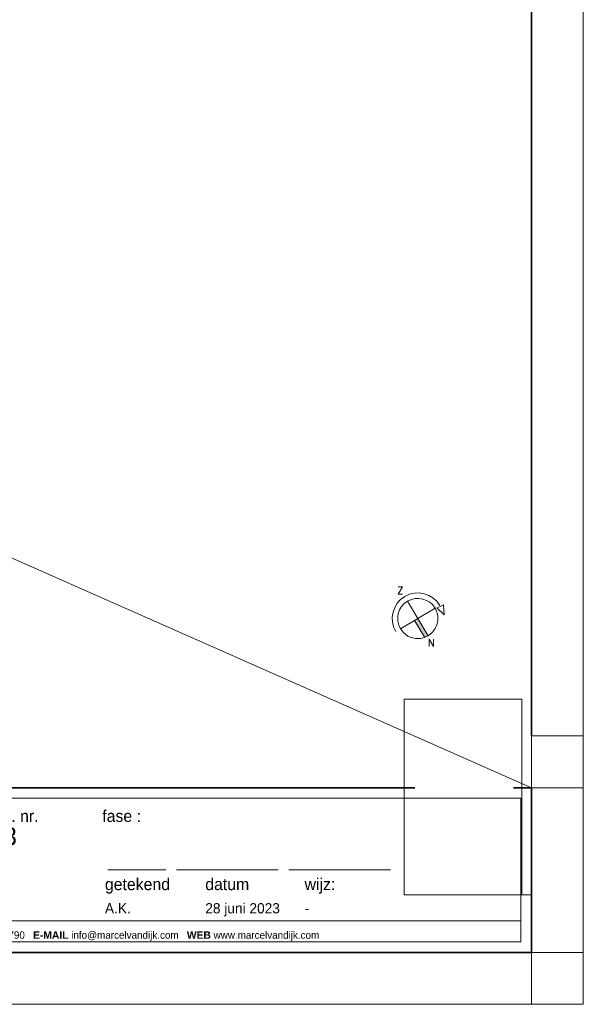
# Model space of a CAD drawing. Header units: millimetres. Extents: x 0 to 10560344, y -63228 to 177747.
# Tile 123 of 126: x 310546 to 332280, y 45511 to 83461. Entities that reach past the tile are written whole.
import ezdxf

# ---------------------------------------------------------------- set-up
doc = ezdxf.new("R2010")
doc.units = ezdxf.units.MM
for name, color, linetype, lineweight in [('005', 9, 'Continuous', 5), ('008', 8, 'Continuous', 9), ('013', 220, 'Continuous', 13), ('035', 82, 'Continuous', 35), ('hatch013', 201, 'Continuous', 13), ('text008', 8, 'Continuous', 9), ('text018', 1, 'Continuous', 20)]:
    doc.layers.add(name, color=color, linetype=linetype, lineweight=lineweight)
doc.layers.add('AL22----_BINNENWAND', color=7, linetype='Continuous')
doc.layers.add('xx HIDDEN', color=30, linetype='Continuous', lineweight=0, plot=False)
doc.layers.add('xxhiddenxx', color=40, linetype='Continuous', lineweight=0, plot=False)
doc.styles.add('Century 2 teksten', font='GOTHIC.TTF', dxfattribs={"height": 2})
doc.styles.add('mvd', font='GOTHIC.TTF')
doc.styles.get("Standard").update_dxf_attribs({"font": 'simplex.shx'})
picture_1 = doc.add_image_def('image1.jpg', size_in_pixel=(564, 937))

# ---------------------------------------------------------------- blocks, each defined once
blk = doc.blocks.new('kader MvD A3')
at = {"layer": '008', "transparency": 33554687}
for p, q in [((-71.37, 16.12), (-82.74, 16.12)), ((-49.45, 16.12), (-69.31, 16.12)), ((-27.53, 16.12), (-47.4, 16.12))]:
    blk.add_line(p, q, dxfattribs=at)
at = {"layer": '035', "transparency": 33554687}
blk.add_line((-228.91, 0), (-228.91, 31.97), dxfattribs=at)
for points in [[(-228.69, 0), (-228.69, 0), (0, 0), (0, 32.15), (-3.5, 32.15)], [(-22.76, 32.15), (-228.69, 32.15)]]:
    blk.add_lwpolyline(points, dxfattribs=at)
at = {"layer": 'xx HIDDEN'}
blk.add_lwpolyline([(-1.9, 11.25), (0, 11.25)], dxfattribs=at)
at = {"layer": 'xxhiddenxx', "transparency": 33554687}
for p, q in [((-226.86, 29.91), (-226.86, 1.87)), ((-2.05, 30.1), (-226.64, 30.1)), ((-2.05, 2.05), (-2.05, 30.1)), ((-226.64, 6.16), (-2.05, 6.16)), ((-226.64, 2.05), (-2.05, 2.05))]:
    blk.add_line(p, q, dxfattribs=at)
at = {"layer": 'text008', "transparency": 33554687, "char_height": 2.31, "attachment_point": 1, "style": 'mvd'}
for s, insert in [('opdrachtgever :', (-224.28, 27.68)), ('project :', (-172.63, 27.87)), ('projectnr.', (-126.76, 27.78)), ('tek. nr.', (-105.7, 27.78)), ('fase :', (-83.81, 27.78)), ('schaal', (-126.68, 17.98)), ('getekend', (-83.29, 14.47)), ('datum', (-63.7, 14.47)), ('wijz:', (-44.3, 14.47))]:
    blk.add_mtext(s, dxfattribs=dict(at, insert=insert))
at = {"layer": 'text018', "transparency": 33554687, "insert": (-102.06, 3.17), "char_height": 1.43835, "attachment_point": 5, "style": 'mvd'}
blk.add_mtext('{\\fArial|b1|i0|c0|p34;ADRES} DEUTZSTRAAT 19, 2342 AC OEGSTGEEST   {\\fArial|b1|i0|c0|p34;TEL} 071 5120790   {\\fArial|b1|i0|c0|p34;E-MAIL} info@marcelvandijk.com   {\\fArial|b1|i0|c0|p34;WEB} www.marcelvandijk.com', dxfattribs=at)
at = {"layer": 'text018', "style": 'Century 2 teksten'}
for tag, p, height in [('OMSCHRIJVING_ETIKET', (-228.91, 34.1), 4), ('PROJECTNR:', (-126.76, 20.92), 3.5), ('TEKENINGNR:', (-105.7, 20.92), 3.5), ('FASE', (-83.81, 20.92), 3), ('OPDRACHTGEVER:', (-224.28, 20.82), 2), ('PROJECT:', (-172.63, 21.01), 2), ('ADRES_PROJECT:', (-172.63, 17.28), 2), ('ADRES_OPDRACHTGEVER:', (-224.28, 17.1), 2), ('POSTCODE_PROJECT:', (-172.63, 13.48), 2), ('POSTCODE_OPDRACHTGEVER:', (-224.28, 13.29), 2), ('SCHAAL:', (-126.68, 11.12), 2), ('GETEKEND', (-83.29, 7.61), 2), ('DATUM', (-63.7, 7.61), 2), ('WIJZIGINGSDATUM', (-44.3, 7.61), 2)]:
    blk.add_attdef(tag, p, '', height=height, dxfattribs=at)
at = {"layer": '005'}
image = blk.add_image(picture_1, insert=(-24.88, 11.25), size_in_units=(22.98, 38.17), dxfattribs=at)
image.dxf.flags = 7

msp = doc.modelspace()

# ---------------------------------------------------------------- hatches: boundary and pattern name
at = {"layer": 'hatch013'}
msp.add_hatch(color=7, dxfattribs=at).paths.add_polyline_path([(325897.6, 60381.1), (325776.7, 60309.5), (326165.1, 59653.9, 0.045627), (326292.5, 59714.4)])

# ---------------------------------------------------------------- linework, layer by layer
at = {"layer": '008', "color": 7}
for p, q in [((326564.3, 60776), (325230.9, 59986.2)), ((326292.5, 59714.4), (325502.7, 61047.8)), ((326165.1, 59653.9), (325776.7, 60309.5))]:
    msp.add_line(p, q, dxfattribs=at)
for points in [[(326910.8, 60518.8), (326631.9, 60790.5), (326761.9, 60849.1)], [(326910.8, 60518.8), (326892, 60907.6), (326761.9, 60849.1)]]:
    msp.add_lwpolyline(points, dxfattribs=at)
for radius, start, end in [(985.7, 30.64037, 210.64037), (774.9, 30.64037, 210.64037), (774.9, 210.64037, 30.64037)]:
    msp.add_arc((325897.6, 60381.1), radius, start, end, dxfattribs=at)
at = {"layer": '035'}
msp.add_lwpolyline([(330280, 55859.4), (330280, 102910.9), (250280, 102910.9), (250280, 47510.9), (283123.5, 47510.9)], dxfattribs=at)
at = {"layer": 'xx HIDDEN'}
for points in [[(248280, 104910.9), (248280, 45510.9), (332280, 45510.9), (332280, 104910.9)], [(330280, 55859.4), (332280, 55859.4), (332280, 53859.4), (330280, 53859.4)], [(330280, 47510.9), (332280, 47510.9), (332280, 45510.9), (330280, 45510.9)]]:
    msp.add_lwpolyline(points, close=True, dxfattribs=at)
msp.add_lwpolyline([(307126.5, 64087.4), (330280, 53859.4)], dxfattribs=at)

# ---------------------------------------------------------------- block references
at = {"layer": 'AL22----_BINNENWAND'}
ref = msp.add_blockref('kader MvD A3', (330280, 47510.9), dxfattribs=dict(at, xscale=197.456948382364, yscale=197.456948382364, zscale=197.456948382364))
ref.add_attrib('OPDRACHTGEVER:', 'SCOL', (285994.4, 51622.7), dxfattribs={"layer": 'text018', "height": 394.91, "style": 'Century 2 teksten'})
ref.add_attrib('ADRES_OPDRACHTGEVER:', 'Mariënpoelstraat 4', (285994.4, 50886.5), dxfattribs={"layer": 'text018', "height": 394.914, "style": 'Century 2 teksten'})
ref.add_attrib('POSTCODE_OPDRACHTGEVER:', '2334 CZ Leiden', (285994.4, 50135.8), dxfattribs={"layer": 'text018', "height": 394.914, "style": 'Century 2 teksten'})
ref.add_attrib('PROJECT:', 'Leidse Houtschool', (296193.4, 51659.3), dxfattribs={"layer": 'text018', "height": 394.914, "style": 'Century 2 teksten'})
ref.add_attrib('ADRES_PROJECT:', 'Adriaan Pauwstraat 1', (296193.4, 50923.1), dxfattribs={"layer": 'text018', "height": 394.914, "style": 'Century 2 teksten'})
ref.add_attrib('POSTCODE_PROJECT:', '2334 CE, Leiden', (296193.4, 50172.4), dxfattribs={"layer": 'text018', "height": 394.914, "style": 'Century 2 teksten'})
ref.add_attrib('PROJECTNR:', '8159', (305249.7, 51641.4), dxfattribs={"layer": 'text018', "height": 691.1, "style": 'Century 2 teksten'})
ref.add_attrib('TEKENINGNR:', '03', (309409.3, 51641.4), dxfattribs={"layer": 'text018', "height": 691.1, "style": 'Century 2 teksten'})
ref.add_attrib('GETEKEND', 'A.K.', (313833.2, 49014.4), dxfattribs={"layer": 'text018', "height": 394.91, "style": 'Century 2 teksten'})
ref.add_attrib('DATUM', '28 juni 2023', (317702.4, 49014.4), dxfattribs={"layer": 'text018', "height": 394.914, "style": 'Century 2 teksten'})
ref.add_attrib('WIJZIGINGSDATUM', '-', (321532.2, 49014.4), dxfattribs={"layer": 'text018', "height": 394.9, "style": 'Century 2 teksten'})
ref.add_attrib('SCHAAL:', '1:200', (305266.1, 49707.6), dxfattribs={"layer": 'text018', "height": 394.91, "style": 'Century 2 teksten'})
ref.add_attrib('OMSCHRIJVING_ETIKET', 'Brandveiligheidsvoorzieningen eerste verdieping', (285080, 54244.4), dxfattribs={"layer": 'text018', "height": 789.828, "style": 'Century 2 teksten'})

# ---------------------------------------------------------------- texts
at = {"layer": '013', "color": 7, "char_height": 281.1, "width": 2357.919, "attachment_point": 5}
for s, insert in [('Z', (325224.1, 61454.8)), ('N', (326416.9, 59441.1))]:
    msp.add_mtext(s, dxfattribs=dict(at, insert=insert))

doc.saveas('drawing.dxf')
